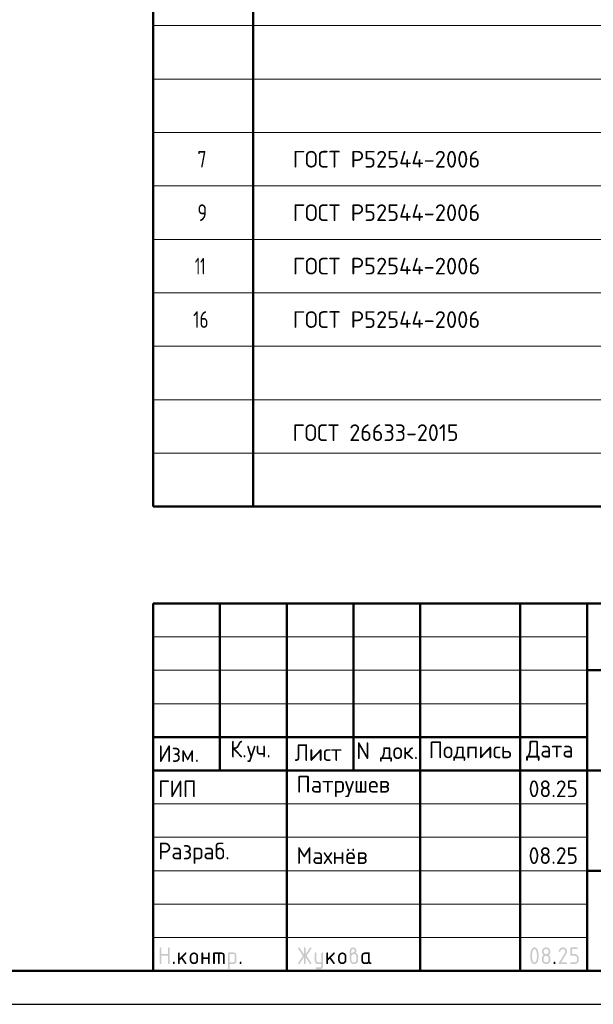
# Model space of a CAD drawing. Header units: millimetres. Extents: x 0 to 42000, y -65 to 29700.
# Tile 2 of 4: x 21000 to 29594, y 0 to 14739. Entities that reach past the tile are written whole.
import ezdxf

# ---------------------------------------------------------------- set-up
doc = ezdxf.new("R2010")
doc.units = ezdxf.units.MM
doc.layers.add('Standard', color=7, linetype='Continuous', lineweight=25)
doc.styles.add('ISOCPEUR', font='txt')

msp = doc.modelspace()

# ---------------------------------------------------------------- hatches: boundary and pattern name
at = {"layer": 'Standard', "linetype": 'Continuous', "lineweight": 25, "transparency": 33554687}
for points in [[(23099, 614), (23099, 839), (23099, 840), (23099, 842), (23099, 843), (23100, 844), (23100, 845), (23101, 846), (23101, 847), (23102, 848), (23103, 849), (23104, 850), (23105, 850), (23106, 851), (23107, 851), (23109, 851), (23110, 851), (23112, 851), (23113, 851), (23115, 851), (23116, 851), (23117, 851), (23118, 850), (23119, 850), (23120, 849), (23121, 848), (23122, 847), (23122, 846), (23123, 845), (23123, 844), (23124, 843), (23124, 842), (23124, 840), (23124, 839), (23124, 751), (23224, 751), (23224, 839), (23224, 840), (23224, 842), (23224, 843), (23225, 844), (23225, 845), (23226, 846), (23226, 847), (23227, 848), (23228, 849), (23229, 850), (23230, 850), (23231, 851), (23232, 851), (23233, 851), (23235, 851), (23236, 851), (23238, 851), (23239, 851), (23241, 851), (23242, 851), (23243, 850), (23244, 850), (23245, 849), (23246, 848), (23247, 847), (23247, 846), (23248, 845), (23248, 844), (23249, 843), (23249, 842), (23249, 840), (23249, 839), (23249, 614), (23249, 612), (23249, 611), (23249, 609), (23248, 608), (23248, 607), (23247, 606), (23247, 605), (23246, 604), (23245, 604), (23244, 603), (23243, 602), (23242, 602), (23241, 602), (23239, 601), (23238, 601), (23236, 601), (23235, 601), (23233, 601), (23232, 602), (23231, 602), (23230, 602), (23229, 603), (23228, 604), (23227, 604), (23226, 605), (23226, 606), (23225, 607), (23225, 608), (23224, 609), (23224, 611), (23224, 612), (23224, 614), (23224, 726), (23124, 726), (23124, 614), (23124, 612), (23124, 611), (23124, 609), (23123, 608), (23123, 607), (23122, 606), (23122, 605), (23121, 604), (23120, 604), (23119, 603), (23118, 602), (23117, 602), (23116, 602), (23115, 601), (23113, 601), (23112, 601), (23110, 601), (23109, 601), (23107, 602), (23106, 602), (23105, 602), (23104, 603), (23103, 604), (23102, 604), (23101, 605), (23101, 606), (23100, 607), (23100, 608), (23099, 609), (23099, 611), (23099, 612)], [(23399, 694), (23478, 773), (23478, 773), (23479, 774), (23480, 775), (23482, 775), (23483, 776), (23484, 776), (23485, 776), (23486, 776), (23488, 776), (23489, 776), (23491, 776), (23492, 775), (23493, 775), (23494, 774), (23495, 774), (23496, 773), (23497, 772), (23497, 771), (23498, 770), (23498, 769), (23499, 768), (23499, 767), (23499, 765), (23499, 764), (23499, 762), (23499, 761), (23498, 760), (23498, 759), (23497, 758), (23497, 757), (23496, 756), (23495, 755), (23440, 700), (23496, 621), (23498, 619), (23498, 617), (23499, 616), (23499, 614), (23499, 612), (23499, 611), (23499, 609), (23498, 608), (23498, 607), (23497, 606), (23497, 605), (23496, 604), (23495, 604), (23494, 603), (23493, 602), (23492, 602), (23491, 602), (23489, 601), (23488, 601), (23486, 601), (23485, 601), (23483, 602), (23482, 602), (23480, 603), (23479, 603), (23478, 604), (23477, 605), (23476, 607), (23422, 682), (23399, 659), (23399, 614), (23399, 612), (23399, 611), (23399, 609), (23398, 608), (23398, 607), (23397, 606), (23397, 605), (23396, 604), (23395, 604), (23394, 603), (23393, 602), (23392, 602), (23391, 602), (23389, 601), (23388, 601), (23386, 601), (23385, 601), (23383, 601), (23382, 602), (23381, 602), (23380, 602), (23379, 603), (23378, 604), (23377, 604), (23376, 605), (23376, 606), (23375, 607), (23375, 608), (23374, 609), (23374, 611), (23374, 612), (23374, 614), (23374, 764), (23374, 765), (23374, 767), (23374, 768), (23375, 769), (23375, 770), (23376, 771), (23376, 772), (23377, 773), (23378, 774), (23379, 774), (23380, 775), (23381, 775), (23382, 776), (23383, 776), (23385, 776), (23386, 776), (23388, 776), (23389, 776), (23391, 776), (23392, 775), (23393, 775), (23394, 774), (23395, 774), (23396, 773), (23397, 772), (23397, 771), (23398, 770), (23398, 769), (23399, 768), (23399, 767), (23399, 765), (23399, 764)], [(23749, 676), (23749, 614), (23749, 612), (23748, 611), (23748, 609), (23748, 608), (23747, 607), (23747, 606), (23746, 605), (23746, 604), (23745, 604), (23744, 603), (23743, 602), (23742, 602), (23740, 602), (23739, 601), (23738, 601), (23736, 601), (23735, 601), (23733, 601), (23732, 602), (23731, 602), (23729, 602), (23729, 603), (23728, 604), (23727, 604), (23726, 605), (23725, 606), (23725, 607), (23724, 608), (23724, 609), (23724, 611), (23724, 612), (23724, 614), (23724, 764), (23724, 765), (23724, 767), (23724, 768), (23724, 769), (23725, 770), (23725, 771), (23726, 772), (23727, 773), (23728, 774), (23729, 774), (23729, 775), (23731, 775), (23732, 776), (23733, 776), (23735, 776), (23736, 776), (23738, 776), (23739, 776), (23740, 776), (23742, 775), (23743, 775), (23744, 774), (23745, 774), (23746, 773), (23746, 772), (23747, 771), (23747, 770), (23748, 769), (23748, 768), (23748, 767), (23749, 765), (23749, 764), (23749, 701), (23823, 701), (23823, 764), (23823, 765), (23824, 767), (23824, 768), (23824, 769), (23825, 770), (23825, 771), (23826, 772), (23826, 773), (23827, 774), (23828, 774), (23829, 775), (23830, 775), (23832, 776), (23833, 776), (23834, 776), (23836, 776), (23837, 776), (23839, 776), (23840, 776), (23841, 775), (23843, 775), (23843, 774), (23844, 774), (23845, 773), (23846, 772), (23847, 771), (23847, 770), (23848, 769), (23848, 768), (23848, 767), (23848, 765), (23848, 764), (23848, 614), (23848, 612), (23848, 611), (23848, 609), (23848, 608), (23847, 607), (23847, 606), (23846, 605), (23845, 604), (23844, 604), (23843, 603), (23843, 602), (23841, 602), (23840, 602), (23839, 601), (23837, 601), (23836, 601), (23834, 601), (23833, 601), (23832, 602), (23830, 602), (23829, 602), (23828, 603), (23827, 604), (23826, 604), (23826, 605), (23825, 606), (23825, 607), (23824, 608), (23824, 609), (23824, 611), (23823, 612), (23823, 614), (23823, 676)], [(23911, 776), (24023, 776), (24026, 776), (24028, 776), (24031, 776), (24033, 775), (24036, 775), (24038, 774), (24040, 773), (24043, 773), (24045, 772), (24047, 770), (24049, 769), (24051, 768), (24053, 767), (24055, 765), (24057, 763), (24059, 762), (24061, 760), (24062, 758), (24064, 756), (24065, 754), (24067, 752), (24068, 750), (24069, 748), (24070, 745), (24071, 743), (24071, 741), (24072, 739), (24072, 736), (24073, 734), (24073, 731), (24073, 729), (24073, 726), (24073, 614), (24073, 612), (24073, 611), (24073, 609), (24073, 608), (24072, 607), (24072, 606), (24071, 605), (24070, 604), (24069, 604), (24068, 603), (24067, 602), (24066, 602), (24065, 602), (24064, 601), (24062, 601), (24061, 601), (24059, 601), (24058, 601), (24057, 602), (24055, 602), (24054, 602), (24053, 603), (24052, 604), (24051, 604), (24051, 605), (24050, 606), (24049, 607), (24049, 608), (24049, 609), (24048, 611), (24048, 612), (24048, 614), (24048, 726), (24048, 729), (24048, 731), (24047, 734), (24046, 736), (24046, 738), (24044, 740), (24043, 742), (24041, 744), (24039, 746), (24037, 747), (24035, 748), (24033, 749), (24031, 750), (24028, 751), (24026, 751), (24023, 751), (23998, 751), (23998, 614), (23998, 612), (23998, 611), (23998, 609), (23998, 608), (23997, 607), (23997, 606), (23996, 605), (23995, 604), (23995, 604), (23994, 603), (23993, 602), (23991, 602), (23990, 602), (23989, 601), (23987, 601), (23986, 601), (23984, 601), (23983, 601), (23982, 602), (23980, 602), (23979, 602), (23978, 603), (23977, 604), (23977, 604), (23976, 605), (23975, 606), (23975, 607), (23974, 608), (23974, 609), (23974, 611), (23973, 612), (23973, 614), (23973, 751), (23924, 751), (23924, 614), (23924, 612), (23923, 611), (23923, 609), (23923, 608), (23922, 607), (23922, 606), (23921, 605), (23920, 604), (23920, 604), (23919, 603), (23918, 602), (23916, 602), (23915, 602), (23914, 601), (23913, 601), (23911, 601), (23909, 601), (23908, 601), (23907, 602), (23906, 602), (23904, 602), (23903, 603), (23902, 604), (23902, 604), (23901, 605), (23900, 606), (23900, 607), (23899, 608), (23899, 609), (23899, 611), (23898, 612), (23898, 614), (23898, 764), (23898, 765), (23899, 767), (23899, 768), (23899, 769), (23900, 770), (23900, 771), (23901, 772), (23902, 773), (23902, 774), (23903, 774), (23904, 775), (23905, 775), (23907, 776), (23908, 776), (23909, 776)], [(25259, 704), (25194, 607), (25193, 605), (25192, 604), (25191, 603), (25190, 603), (25188, 602), (25187, 602), (25185, 601), (25183, 601), (25182, 601), (25180, 601), (25179, 602), (25178, 602), (25177, 603), (25176, 603), (25175, 604), (25174, 605), (25173, 605), (25173, 606), (25172, 607), (25172, 609), (25171, 610), (25171, 611), (25171, 613), (25171, 614), (25171, 616), (25172, 618), (25172, 619), (25173, 621), (25243, 726), (25173, 832), (25172, 833), (25172, 835), (25171, 837), (25171, 838), (25171, 840), (25171, 841), (25171, 843), (25172, 844), (25172, 845), (25173, 846), (25173, 847), (25174, 848), (25175, 849), (25176, 849), (25177, 850), (25178, 850), (25179, 851), (25181, 851), (25182, 851), (25184, 851), (25185, 851), (25187, 851), (25188, 851), (25189, 850), (25191, 849), (25192, 848), (25193, 847), (25194, 846), (25259, 749), (25259, 839), (25259, 840), (25259, 842), (25259, 843), (25259, 844), (25260, 845), (25260, 846), (25261, 847), (25262, 848), (25262, 849), (25263, 850), (25264, 850), (25266, 851), (25267, 851), (25268, 851), (25269, 851), (25271, 851), (25273, 851), (25274, 851), (25275, 851), (25277, 851), (25278, 850), (25279, 850), (25280, 849), (25280, 848), (25281, 847), (25282, 846), (25282, 845), (25283, 844), (25283, 843), (25283, 842), (25284, 840), (25284, 839), (25284, 749), (25348, 846), (25349, 847), (25350, 848), (25351, 849), (25353, 850), (25354, 851), (25356, 851), (25357, 851), (25359, 851), (25360, 851), (25361, 851), (25362, 851), (25363, 850), (25365, 850), (25366, 849), (25367, 848), (25367, 847), (25368, 847), (25369, 846), (25370, 845), (25370, 843), (25371, 842), (25371, 841), (25371, 840), (25371, 839), (25371, 837), (25371, 835), (25370, 833), (25369, 832), (25299, 726), (25369, 621), (25370, 619), (25371, 617), (25371, 616), (25371, 614), (25371, 613), (25371, 611), (25371, 610), (25370, 609), (25370, 608), (25369, 607), (25368, 606), (25368, 605), (25367, 604), (25366, 603), (25365, 603), (25364, 602), (25363, 602), (25361, 602), (25360, 601), (25359, 601), (25357, 601), (25356, 602), (25354, 602), (25353, 603), (25351, 603), (25350, 604), (25349, 605), (25348, 607), (25284, 704), (25284, 614), (25284, 612), (25283, 611), (25283, 609), (25283, 608), (25282, 607), (25282, 606), (25281, 605), (25280, 604), (25280, 604), (25279, 603), (25278, 602), (25277, 602), (25275, 602), (25274, 601), (25273, 601), (25271, 601), (25269, 601), (25268, 601), (25267, 602), (25266, 602), (25264, 602), (25263, 603), (25262, 604), (25262, 604), (25261, 605), (25260, 606), (25260, 607), (25259, 608), (25259, 609), (25259, 611), (25259, 612), (25259, 614)], [(25521, 576), (25521, 601), (25471, 601), (25468, 601), (25466, 602), (25463, 602), (25461, 602), (25458, 603), (25456, 603), (25454, 604), (25452, 605), (25449, 606), (25447, 607), (25445, 608), (25443, 609), (25441, 611), (25439, 612), (25437, 614), (25436, 616), (25434, 618), (25432, 620), (25431, 622), (25429, 624), (25428, 626), (25427, 628), (25426, 630), (25425, 632), (25424, 634), (25423, 637), (25422, 639), (25422, 641), (25422, 644), (25421, 646), (25421, 649), (25421, 651), (25421, 764), (25421, 765), (25421, 767), (25421, 768), (25422, 769), (25422, 770), (25423, 771), (25423, 772), (25424, 773), (25425, 774), (25426, 774), (25427, 775), (25428, 775), (25429, 776), (25431, 776), (25432, 776), (25434, 776), (25435, 776), (25437, 776), (25438, 776), (25439, 775), (25440, 775), (25441, 774), (25442, 774), (25443, 773), (25444, 772), (25444, 771), (25445, 770), (25445, 769), (25446, 768), (25446, 767), (25446, 765), (25446, 764), (25446, 651), (25446, 649), (25447, 646), (25447, 644), (25448, 642), (25449, 640), (25450, 638), (25452, 636), (25454, 634), (25455, 632), (25457, 630), (25459, 629), (25462, 628), (25464, 627), (25466, 627), (25468, 626), (25471, 626), (25521, 626), (25521, 764), (25521, 765), (25521, 767), (25521, 768), (25522, 769), (25522, 770), (25523, 771), (25523, 772), (25524, 773), (25525, 774), (25526, 774), (25527, 775), (25528, 775), (25529, 776), (25530, 776), (25532, 776), (25533, 776), (25535, 776), (25536, 776), (25538, 776), (25539, 775), (25540, 775), (25541, 774), (25542, 774), (25543, 773), (25544, 772), (25544, 771), (25545, 770), (25545, 769), (25545, 768), (25546, 767), (25546, 765), (25546, 764), (25546, 576), (25546, 574), (25546, 571), (25545, 569), (25545, 566), (25545, 564), (25544, 562), (25543, 559), (25542, 557), (25541, 555), (25540, 553), (25539, 551), (25538, 549), (25537, 547), (25535, 545), (25533, 543), (25532, 541), (25530, 539), (25528, 538), (25526, 536), (25524, 535), (25522, 533), (25520, 532), (25518, 531), (25516, 530), (25514, 529), (25511, 528), (25509, 528), (25507, 527), (25504, 527), (25502, 527), (25499, 526), (25497, 526), (25446, 526), (25445, 526), (25443, 527), (25442, 527), (25441, 527), (25440, 528), (25439, 528), (25438, 529), (25437, 529), (25436, 530), (25435, 531), (25435, 532), (25434, 533), (25434, 535), (25434, 536), (25434, 537), (25434, 539), (25434, 540), (25434, 541), (25434, 542), (25435, 544), (25435, 545), (25436, 546), (25436, 547), (25437, 548), (25438, 549), (25439, 549), (25440, 550), (25442, 550), (25443, 551), (25444, 551), (25445, 551), (25446, 551), (25496, 551), (25499, 551), (25501, 552), (25503, 552), (25506, 553), (25508, 554), (25510, 555), (25512, 557), (25514, 558), (25515, 560), (25517, 562), (25518, 564), (25519, 566), (25520, 568), (25520, 571), (25521, 573)], [(25621, 694), (25700, 773), (25700, 773), (25701, 774), (25702, 775), (25704, 775), (25705, 776), (25706, 776), (25707, 776), (25708, 776), (25710, 776), (25711, 776), (25713, 776), (25714, 775), (25715, 775), (25716, 774), (25717, 774), (25718, 773), (25719, 772), (25719, 771), (25720, 770), (25720, 769), (25721, 768), (25721, 767), (25721, 765), (25721, 764), (25721, 762), (25721, 761), (25721, 760), (25720, 759), (25720, 758), (25719, 757), (25718, 756), (25717, 755), (25662, 700), (25719, 621), (25720, 619), (25720, 617), (25721, 616), (25721, 614), (25721, 612), (25721, 611), (25721, 609), (25720, 608), (25720, 607), (25719, 606), (25719, 605), (25718, 604), (25717, 604), (25716, 603), (25715, 602), (25714, 602), (25713, 602), (25711, 601), (25710, 601), (25708, 601), (25707, 601), (25705, 602), (25704, 602), (25703, 603), (25701, 603), (25700, 604), (25699, 605), (25698, 607), (25644, 682), (25621, 659), (25621, 614), (25621, 612), (25621, 611), (25621, 609), (25620, 608), (25620, 607), (25619, 606), (25619, 605), (25618, 604), (25617, 604), (25616, 603), (25615, 602), (25614, 602), (25613, 602), (25611, 601), (25610, 601), (25608, 601), (25607, 601), (25606, 601), (25604, 602), (25603, 602), (25602, 602), (25601, 603), (25600, 604), (25599, 604), (25598, 605), (25598, 606), (25597, 607), (25597, 608), (25596, 609), (25596, 611), (25596, 612), (25596, 614), (25596, 764), (25596, 765), (25596, 767), (25596, 768), (25597, 769), (25597, 770), (25598, 771), (25598, 772), (25599, 773), (25600, 774), (25601, 774), (25602, 775), (25603, 775), (25604, 776), (25606, 776), (25607, 776), (25608, 776), (25610, 776), (25611, 776), (25613, 776), (25614, 775), (25615, 775), (25616, 774), (25617, 774), (25618, 773), (25619, 772), (25619, 771), (25620, 770), (25620, 769), (25621, 768), (25621, 767), (25621, 765), (25621, 764)], [(29137, 851), (29140, 851), (29144, 851), (29147, 851), (29150, 850), (29153, 850), (29156, 849), (29158, 848), (29161, 847), (29164, 846), (29167, 844), (29169, 843), (29172, 841), (29174, 839), (29177, 837), (29179, 835), (29181, 833), (29184, 831), (29186, 828), (29188, 826), (29189, 823), (29191, 821), (29193, 818), (29194, 816), (29195, 813), (29196, 810), (29197, 807), (29198, 804), (29198, 801), (29199, 798), (29199, 795), (29200, 792), (29200, 789), (29200, 784), (29199, 780), (29198, 775), (29197, 771), (29195, 766), (29193, 762), (29191, 757), (29188, 753), (29110, 626), (29187, 626), (29189, 626), (29190, 626), (29191, 626), (29193, 626), (29194, 625), (29195, 625), (29196, 624), (29197, 623), (29197, 622), (29198, 621), (29198, 620), (29199, 619), (29199, 618), (29199, 617), (29200, 615), (29200, 614), (29200, 612), (29199, 611), (29199, 610), (29199, 608), (29198, 607), (29198, 606), (29197, 605), (29197, 604), (29196, 604), (29195, 603), (29194, 602), (29193, 602), (29191, 602), (29190, 601), (29189, 601), (29187, 601), (29087, 601), (29086, 601), (29084, 601), (29083, 602), (29082, 602), (29081, 602), (29080, 603), (29079, 604), (29078, 604), (29077, 605), (29076, 606), (29076, 607), (29075, 608), (29075, 609), (29075, 611), (29075, 612), (29075, 614), (29075, 616), (29075, 617), (29076, 619), (29077, 621), (29168, 768), (29170, 771), (29171, 773), (29172, 776), (29173, 778), (29174, 781), (29174, 783), (29175, 786), (29175, 789), (29175, 793), (29174, 796), (29173, 800), (29172, 803), (29171, 806), (29168, 809), (29166, 813), (29164, 815), (29161, 818), (29158, 820), (29155, 822), (29152, 823), (29148, 825), (29145, 826), (29141, 826), (29137, 826), (29135, 826), (29132, 826), (29129, 825), (29127, 824), (29124, 823), (29122, 822), (29119, 820), (29117, 818), (29114, 816), (29112, 814), (29110, 812), (29107, 809), (29105, 806), (29103, 802), (29100, 799), (29098, 795), (29097, 793), (29096, 792), (29095, 791), (29094, 790), (29092, 790), (29091, 789), (29089, 789), (29087, 789), (29086, 789), (29084, 789), (29083, 789), (29082, 790), (29081, 790), (29080, 791), (29079, 791), (29078, 792), (29077, 793), (29076, 794), (29076, 795), (29075, 796), (29075, 797), (29075, 798), (29075, 800), (29075, 801), (29075, 803), (29075, 804), (29075, 805), (29076, 806), (29079, 812), (29082, 817), (29085, 822), (29088, 826), (29092, 830), (29095, 834), (29099, 837), (29103, 840), (29107, 843), (29111, 845), (29115, 847), (29119, 848), (29123, 850), (29128, 851), (29132, 851)], [(29250, 739), (29250, 839), (29250, 840), (29250, 842), (29250, 843), (29250, 844), (29251, 845), (29251, 846), (29252, 847), (29253, 848), (29253, 849), (29254, 850), (29255, 850), (29257, 851), (29258, 851), (29259, 851), (29261, 851), (29262, 851), (29349, 851), (29351, 851), (29352, 851), (29354, 851), (29355, 851), (29356, 850), (29357, 850), (29358, 849), (29359, 848), (29359, 847), (29360, 846), (29361, 845), (29361, 844), (29361, 843), (29362, 842), (29362, 840), (29362, 839), (29362, 837), (29362, 836), (29361, 834), (29361, 833), (29361, 832), (29360, 831), (29359, 830), (29359, 829), (29358, 829), (29357, 828), (29356, 827), (29355, 827), (29354, 827), (29352, 826), (29351, 826), (29349, 826), (29275, 826), (29275, 751), (29312, 751), (29315, 751), (29318, 751), (29321, 751), (29324, 750), (29327, 750), (29330, 749), (29333, 748), (29336, 747), (29339, 746), (29341, 744), (29344, 743), (29347, 741), (29349, 739), (29351, 737), (29354, 735), (29356, 733), (29358, 731), (29360, 728), (29362, 726), (29364, 723), (29366, 721), (29367, 718), (29369, 715), (29370, 713), (29371, 710), (29372, 707), (29373, 704), (29373, 701), (29374, 698), (29374, 695), (29374, 692), (29374, 689), (29374, 664), (29374, 661), (29374, 657), (29374, 654), (29373, 651), (29373, 648), (29372, 645), (29371, 643), (29370, 640), (29369, 637), (29367, 634), (29366, 632), (29364, 629), (29362, 627), (29360, 624), (29358, 622), (29356, 620), (29354, 617), (29351, 615), (29349, 613), (29346, 612), (29344, 610), (29341, 608), (29339, 607), (29336, 606), (29333, 605), (29330, 604), (29327, 603), (29324, 602), (29321, 602), (29318, 602), (29315, 601), (29312, 601), (29262, 601), (29261, 601), (29259, 601), (29258, 602), (29257, 602), (29255, 602), (29254, 603), (29253, 604), (29253, 604), (29252, 605), (29251, 606), (29251, 607), (29250, 608), (29250, 610), (29250, 611), (29250, 612), (29250, 614), (29250, 615), (29250, 617), (29250, 618), (29250, 619), (29251, 620), (29251, 621), (29252, 622), (29253, 623), (29253, 624), (29254, 625), (29255, 625), (29257, 626), (29258, 626), (29259, 626), (29261, 626), (29262, 626), (29312, 626), (29316, 626), (29319, 627), (29323, 628), (29326, 629), (29330, 630), (29333, 632), (29336, 634), (29338, 637), (29341, 640), (29343, 643), (29345, 646), (29347, 649), (29348, 653), (29349, 656), (29349, 660), (29349, 664), (29349, 689), (29349, 693), (29349, 696), (29348, 700), (29347, 703), (29345, 707), (29343, 710), (29341, 713), (29338, 715), (29336, 718), (29333, 720), (29330, 722), (29326, 724), (29323, 725), (29319, 726), (29316, 726), (29312, 726), (29262, 726), (29261, 726), (29259, 726), (29258, 727), (29257, 727), (29255, 727), (29254, 728), (29253, 729), (29253, 729), (29252, 730), (29251, 731), (29251, 732), (29250, 733), (29250, 734), (29250, 736), (29250, 737)], [(23299, 626), (23299, 628), (23299, 629), (23299, 631), (23300, 632), (23300, 633), (23301, 634), (23301, 635), (23302, 636), (23303, 637), (23304, 637), (23305, 638), (23306, 638), (23307, 638), (23309, 639), (23310, 639), (23312, 639), (23313, 639), (23314, 639), (23316, 638), (23317, 638), (23318, 638), (23319, 637), (23320, 637), (23321, 636), (23322, 635), (23322, 634), (23323, 633), (23323, 632), (23324, 631), (23324, 629), (23324, 628), (23324, 626), (23324, 614), (23324, 612), (23324, 611), (23324, 610), (23323, 608), (23323, 607), (23322, 606), (23322, 605), (23321, 604), (23320, 604), (23319, 603), (23318, 602), (23317, 602), (23316, 602), (23314, 601), (23313, 601), (23312, 601), (23310, 601), (23309, 601), (23307, 602), (23306, 602), (23305, 602), (23304, 603), (23303, 604), (23302, 604), (23301, 605), (23301, 606), (23300, 607), (23300, 608), (23299, 610), (23299, 611), (23299, 612), (23299, 614)], [(24298, 626), (24298, 628), (24298, 629), (24299, 631), (24299, 632), (24299, 633), (24300, 634), (24301, 635), (24301, 636), (24302, 637), (24303, 637), (24304, 638), (24305, 638), (24307, 638), (24308, 639), (24309, 639), (24311, 639), (24312, 639), (24314, 639), (24315, 638), (24316, 638), (24317, 638), (24318, 637), (24319, 637), (24320, 636), (24321, 635), (24322, 634), (24322, 633), (24323, 632), (24323, 631), (24323, 629), (24323, 628), (24323, 626), (24323, 614), (24323, 612), (24323, 611), (24323, 610), (24323, 608), (24322, 607), (24322, 606), (24321, 605), (24320, 604), (24319, 604), (24318, 603), (24317, 602), (24316, 602), (24315, 602), (24314, 601), (24312, 601), (24311, 601), (24309, 601), (24308, 601), (24307, 602), (24305, 602), (24304, 602), (24303, 603), (24302, 604), (24301, 604), (24301, 605), (24300, 606), (24299, 607), (24299, 608), (24299, 610), (24298, 611), (24298, 612), (24298, 614)], [(29000, 626), (29000, 628), (29000, 629), (29000, 631), (29001, 632), (29001, 633), (29002, 634), (29002, 635), (29003, 636), (29004, 637), (29005, 637), (29006, 638), (29007, 638), (29008, 638), (29009, 639), (29011, 639), (29012, 639), (29014, 639), (29015, 639), (29017, 638), (29018, 638), (29019, 638), (29020, 637), (29021, 637), (29022, 636), (29023, 635), (29023, 634), (29024, 633), (29024, 632), (29024, 631), (29025, 629), (29025, 628), (29025, 626), (29025, 614), (29025, 612), (29025, 611), (29024, 610), (29024, 608), (29024, 607), (29023, 606), (29023, 605), (29022, 604), (29021, 604), (29020, 603), (29019, 602), (29018, 602), (29017, 602), (29015, 601), (29014, 601), (29012, 601), (29011, 601), (29009, 601), (29008, 602), (29007, 602), (29006, 602), (29005, 603), (29004, 604), (29003, 604), (29002, 605), (29002, 606), (29001, 607), (29001, 608), (29000, 610), (29000, 611), (29000, 612), (29000, 614)]]:
    msp.add_hatch(color=7, dxfattribs=at).paths.add_polyline_path(points, flags=16)
h = msp.add_hatch(color=7, dxfattribs=at)
h.paths.add_polyline_path([(23549, 664), (23549, 714), (23549, 717), (23549, 720), (23549, 723), (23550, 726), (23550, 729), (23551, 732), (23552, 735), (23553, 738), (23554, 740), (23556, 743), (23557, 746), (23559, 748), (23561, 751), (23563, 753), (23565, 756), (23567, 758), (23569, 760), (23572, 762), (23574, 764), (23577, 766), (23579, 768), (23582, 769), (23584, 770), (23587, 772), (23590, 773), (23593, 774), (23596, 774), (23599, 775), (23602, 776), (23605, 776), (23608, 776), (23611, 776), (23614, 776), (23618, 776), (23621, 776), (23624, 775), (23627, 774), (23630, 774), (23633, 773), (23635, 772), (23638, 770), (23641, 769), (23643, 768), (23646, 766), (23648, 764), (23651, 762), (23653, 760), (23655, 758), (23658, 756), (23660, 753), (23662, 751), (23663, 749), (23665, 746), (23666, 743), (23668, 741), (23669, 738), (23670, 735), (23671, 732), (23672, 729), (23672, 726), (23673, 723), (23673, 720), (23674, 717), (23674, 714), (23674, 664), (23674, 660), (23673, 657), (23673, 654), (23672, 651), (23672, 648), (23671, 645), (23670, 642), (23669, 640), (23668, 637), (23666, 634), (23665, 632), (23663, 629), (23662, 627), (23660, 624), (23658, 622), (23655, 620), (23653, 617), (23651, 615), (23648, 613), (23646, 612), (23643, 610), (23641, 608), (23638, 607), (23635, 606), (23632, 605), (23629, 604), (23627, 603), (23624, 602), (23621, 602), (23617, 602), (23614, 601), (23611, 601), (23608, 601), (23605, 602), (23602, 602), (23599, 602), (23596, 603), (23593, 604), (23590, 605), (23587, 606), (23584, 607), (23582, 608), (23579, 610), (23577, 612), (23574, 613), (23572, 615), (23569, 617), (23567, 620), (23565, 622), (23563, 624), (23561, 627), (23559, 629), (23557, 632), (23556, 634), (23554, 637), (23553, 640), (23552, 642), (23551, 645), (23550, 648), (23550, 651), (23549, 654), (23549, 657), (23549, 660)], flags=16)
h.paths.add_polyline_path([(23648, 664), (23648, 714), (23648, 718), (23648, 721), (23647, 725), (23646, 728), (23644, 732), (23642, 735), (23640, 738), (23638, 740), (23635, 743), (23632, 745), (23629, 747), (23625, 749), (23622, 750), (23619, 751), (23615, 751), (23611, 751), (23607, 751), (23604, 751), (23600, 750), (23597, 749), (23594, 747), (23590, 745), (23587, 743), (23585, 740), (23582, 738), (23580, 735), (23578, 732), (23577, 728), (23575, 725), (23574, 721), (23574, 718), (23574, 714), (23574, 664), (23574, 660), (23574, 656), (23575, 653), (23577, 649), (23578, 646), (23580, 643), (23582, 640), (23585, 637), (23587, 634), (23590, 632), (23593, 630), (23597, 629), (23600, 628), (23604, 627), (23607, 626), (23611, 626), (23615, 626), (23619, 627), (23622, 628), (23625, 629), (23629, 630), (23632, 633), (23635, 635), (23638, 637), (23640, 640), (23642, 643), (23644, 646), (23646, 649), (23647, 653), (23648, 656), (23648, 660)])
h = msp.add_hatch(color=7, dxfattribs=at)
h.paths.add_polyline_path([(24123, 764), (24123, 765), (24124, 767), (24124, 768), (24124, 769), (24125, 770), (24125, 771), (24126, 772), (24127, 773), (24127, 774), (24128, 774), (24129, 775), (24130, 775), (24132, 776), (24133, 776), (24134, 776), (24136, 776), (24198, 776), (24201, 776), (24203, 776), (24206, 776), (24208, 775), (24211, 775), (24213, 774), (24215, 773), (24218, 773), (24220, 772), (24222, 770), (24224, 769), (24226, 768), (24228, 767), (24230, 765), (24232, 763), (24234, 762), (24236, 760), (24237, 758), (24239, 756), (24240, 754), (24241, 752), (24243, 750), (24244, 748), (24245, 746), (24245, 743), (24246, 741), (24247, 739), (24247, 736), (24248, 734), (24248, 731), (24248, 729), (24248, 726), (24248, 651), (24248, 649), (24248, 646), (24248, 644), (24247, 641), (24247, 639), (24246, 637), (24245, 634), (24245, 632), (24244, 630), (24243, 628), (24241, 626), (24240, 624), (24239, 622), (24237, 620), (24236, 618), (24234, 616), (24232, 614), (24230, 612), (24228, 611), (24226, 609), (24224, 608), (24222, 607), (24220, 606), (24218, 605), (24215, 604), (24213, 603), (24211, 603), (24208, 602), (24206, 602), (24203, 602), (24201, 601), (24198, 601), (24148, 601), (24148, 539), (24148, 537), (24148, 536), (24148, 535), (24148, 533), (24147, 532), (24147, 531), (24146, 530), (24145, 529), (24145, 529), (24144, 528), (24143, 528), (24141, 527), (24140, 527), (24139, 527), (24138, 526), (24136, 526), (24134, 526), (24133, 527), (24132, 527), (24130, 527), (24129, 528), (24128, 528), (24127, 529), (24127, 529), (24126, 530), (24125, 531), (24125, 532), (24124, 533), (24124, 535), (24124, 536), (24123, 537), (24123, 539)], flags=16)
h.paths.add_polyline_path([(24148, 751), (24148, 626), (24198, 626), (24201, 626), (24203, 627), (24206, 627), (24208, 628), (24210, 629), (24212, 630), (24214, 632), (24216, 634), (24218, 635), (24219, 637), (24220, 639), (24221, 642), (24222, 644), (24223, 646), (24223, 649), (24223, 651), (24223, 726), (24223, 729), (24223, 731), (24222, 734), (24221, 736), (24220, 738), (24219, 740), (24218, 742), (24216, 744), (24214, 746), (24212, 747), (24210, 748), (24208, 749), (24206, 750), (24203, 751), (24201, 751), (24198, 751)])
h = msp.add_hatch(color=7, dxfattribs=at)
h.paths.add_polyline_path([(25771, 664), (25771, 714), (25771, 717), (25771, 720), (25771, 723), (25772, 726), (25773, 729), (25773, 732), (25774, 735), (25775, 738), (25777, 740), (25778, 743), (25779, 746), (25781, 748), (25783, 751), (25785, 753), (25787, 756), (25789, 758), (25791, 760), (25794, 762), (25796, 764), (25799, 766), (25801, 768), (25804, 769), (25806, 770), (25809, 772), (25812, 773), (25815, 774), (25818, 774), (25821, 775), (25824, 776), (25827, 776), (25830, 776), (25833, 776), (25836, 776), (25840, 776), (25843, 776), (25846, 775), (25849, 774), (25852, 774), (25855, 773), (25857, 772), (25860, 770), (25863, 769), (25865, 768), (25868, 766), (25871, 764), (25873, 762), (25875, 760), (25878, 758), (25880, 756), (25882, 753), (25884, 751), (25885, 749), (25887, 746), (25889, 743), (25890, 741), (25891, 738), (25892, 735), (25893, 732), (25894, 729), (25894, 726), (25895, 723), (25895, 720), (25896, 717), (25896, 714), (25896, 664), (25896, 660), (25895, 657), (25895, 654), (25894, 651), (25894, 648), (25893, 645), (25892, 642), (25891, 640), (25890, 637), (25888, 634), (25887, 632), (25885, 629), (25884, 627), (25882, 624), (25880, 622), (25877, 620), (25875, 617), (25873, 615), (25870, 613), (25868, 612), (25865, 610), (25863, 608), (25860, 607), (25857, 606), (25854, 605), (25852, 604), (25849, 603), (25846, 602), (25843, 602), (25840, 602), (25836, 601), (25833, 601), (25830, 601), (25827, 602), (25824, 602), (25821, 602), (25818, 603), (25815, 604), (25812, 605), (25809, 606), (25806, 607), (25804, 608), (25801, 610), (25799, 612), (25796, 613), (25794, 615), (25791, 617), (25789, 620), (25787, 622), (25785, 624), (25783, 627), (25781, 629), (25779, 632), (25778, 634), (25777, 637), (25775, 640), (25774, 642), (25773, 645), (25773, 648), (25772, 651), (25771, 654), (25771, 657), (25771, 660)], flags=16)
h.paths.add_polyline_path([(25871, 664), (25871, 714), (25871, 718), (25870, 721), (25869, 725), (25868, 728), (25866, 732), (25864, 735), (25862, 738), (25860, 740), (25857, 743), (25854, 745), (25851, 747), (25848, 749), (25844, 750), (25841, 751), (25837, 751), (25833, 751), (25829, 751), (25826, 751), (25822, 750), (25819, 749), (25816, 747), (25813, 745), (25810, 743), (25807, 740), (25804, 738), (25802, 735), (25800, 732), (25799, 728), (25797, 725), (25797, 721), (25796, 718), (25796, 714), (25796, 664), (25796, 660), (25797, 656), (25797, 653), (25799, 649), (25800, 646), (25802, 643), (25804, 640), (25807, 637), (25809, 634), (25812, 632), (25815, 630), (25819, 629), (25822, 628), (25826, 627), (25829, 626), (25833, 626), (25837, 626), (25841, 627), (25844, 628), (25848, 629), (25851, 630), (25854, 633), (25857, 635), (25860, 637), (25862, 640), (25864, 643), (25866, 646), (25868, 649), (25869, 653), (25870, 656), (25871, 660)])
h = msp.add_hatch(color=7, dxfattribs=at)
h.paths.add_polyline_path([(25971, 764), (25975, 767), (25979, 769), (25982, 772), (25986, 773), (25990, 775), (25993, 775), (25997, 776), (26000, 776), (26002, 776), (26004, 777), (26006, 777), (26007, 778), (26009, 779), (26011, 781), (26013, 783), (26014, 785), (26016, 787), (26017, 789), (26018, 791), (26019, 793), (26020, 795), (26020, 797), (26021, 799), (26021, 801), (26021, 804), (26020, 806), (26020, 809), (26019, 811), (26018, 813), (26017, 815), (26015, 817), (26014, 819), (26012, 821), (26010, 822), (26008, 824), (26005, 824), (26003, 825), (26001, 826), (25998, 826), (25996, 826), (25993, 826), (25991, 826), (25988, 825), (25986, 824), (25984, 823), (25982, 822), (25980, 821), (25978, 819), (25976, 817), (25975, 815), (25973, 813), (25973, 811), (25972, 809), (25971, 806), (25971, 804), (25971, 801)])
h.paths.add_polyline_path([(26033, 771), (26037, 769), (26041, 767), (26045, 765), (26048, 762), (26052, 759), (26055, 756), (26058, 752), (26060, 748), (26063, 744), (26065, 740), (26067, 736), (26068, 732), (26069, 727), (26070, 723), (26070, 718), (26070, 714), (26070, 664), (26070, 661), (26070, 657), (26070, 654), (26069, 651), (26069, 648), (26068, 645), (26067, 642), (26066, 640), (26065, 637), (26063, 634), (26062, 632), (26060, 629), (26058, 627), (26056, 624), (26054, 622), (26052, 619), (26050, 617), (26048, 615), (26045, 613), (26043, 612), (26040, 610), (26037, 608), (26035, 607), (26032, 606), (26029, 605), (26026, 604), (26024, 603), (26021, 602), (26018, 602), (26014, 602), (26011, 601), (26008, 601), (26005, 601), (26002, 602), (25999, 602), (25996, 602), (25993, 603), (25990, 604), (25987, 605), (25984, 606), (25981, 607), (25979, 608), (25976, 610), (25973, 612), (25971, 613), (25968, 615), (25966, 617), (25964, 620), (25962, 622), (25960, 624), (25958, 627), (25956, 629), (25954, 632), (25953, 634), (25951, 637), (25950, 640), (25949, 643), (25948, 645), (25947, 648), (25947, 651), (25946, 654), (25946, 657), (25946, 661), (25946, 664), (25946, 801), (25946, 804), (25946, 806), (25946, 809), (25947, 811), (25947, 814), (25948, 816), (25948, 818), (25949, 821), (25950, 823), (25951, 825), (25953, 827), (25954, 829), (25955, 831), (25957, 833), (25958, 835), (25960, 837), (25962, 839), (25964, 840), (25966, 842), (25968, 843), (25970, 845), (25972, 846), (25974, 847), (25976, 848), (25979, 849), (25981, 849), (25983, 850), (25986, 850), (25988, 851), (25990, 851), (25993, 851), (25996, 851), (25998, 851), (26001, 851), (26003, 851), (26006, 850), (26008, 850), (26010, 849), (26013, 849), (26015, 848), (26017, 847), (26019, 846), (26021, 844), (26023, 843), (26025, 842), (26027, 840), (26029, 839), (26031, 837), (26033, 835), (26034, 833), (26036, 831), (26037, 829), (26039, 827), (26040, 825), (26041, 823), (26042, 821), (26043, 818), (26043, 816), (26044, 814), (26045, 811), (26045, 809), (26045, 806), (26045, 804), (26045, 801), (26045, 797), (26045, 792), (26044, 788), (26042, 784), (26041, 781), (26038, 777), (26036, 774)], flags=16)
h.paths.add_polyline_path([(26045, 664), (26045, 714), (26045, 718), (26045, 721), (26044, 725), (26043, 728), (26041, 732), (26039, 735), (26037, 738), (26035, 740), (26032, 743), (26029, 745), (26026, 747), (26023, 749), (26019, 750), (26016, 751), (26012, 751), (26008, 751), (26004, 751), (26001, 751), (25997, 750), (25994, 749), (25990, 747), (25987, 745), (25984, 743), (25982, 740), (25979, 738), (25977, 735), (25975, 732), (25973, 728), (25972, 725), (25971, 721), (25971, 718), (25971, 714), (25971, 664), (25971, 660), (25971, 656), (25972, 653), (25973, 649), (25975, 646), (25977, 643), (25979, 640), (25982, 637), (25984, 634), (25987, 632), (25990, 630), (25994, 629), (25997, 628), (26001, 627), (26004, 626), (26008, 626), (26012, 626), (26016, 627), (26019, 628), (26023, 629), (26026, 630), (26029, 633), (26032, 635), (26035, 637), (26037, 640), (26039, 643), (26041, 646), (26043, 649), (26044, 653), (26045, 656), (26045, 660)])
h = msp.add_hatch(color=7, dxfattribs=at)
h.paths.add_polyline_path([(26220, 751), (26170, 751), (26168, 751), (26165, 751), (26163, 750), (26161, 749), (26159, 748), (26157, 747), (26155, 746), (26153, 744), (26151, 742), (26150, 740), (26148, 738), (26147, 736), (26146, 734), (26146, 731), (26146, 729), (26146, 726), (26146, 651), (26146, 649), (26146, 646), (26147, 644), (26147, 642), (26148, 640), (26150, 638), (26151, 636), (26153, 634), (26155, 632), (26157, 630), (26159, 629), (26161, 628), (26163, 627), (26166, 627), (26168, 626), (26170, 626), (26195, 626), (26198, 626), (26200, 627), (26203, 627), (26205, 628), (26207, 629), (26209, 630), (26211, 632), (26213, 634), (26215, 635), (26216, 637), (26218, 639), (26218, 642), (26219, 644), (26220, 646), (26220, 649), (26220, 651)])
h.paths.add_polyline_path([(26270, 614), (26270, 612), (26270, 611), (26270, 609), (26270, 608), (26269, 607), (26269, 606), (26268, 605), (26267, 604), (26266, 604), (26265, 603), (26264, 602), (26263, 602), (26262, 602), (26261, 601), (26259, 601), (26258, 601), (26253, 601), (26249, 602), (26246, 603), (26242, 605), (26238, 606), (26235, 609), (26232, 611), (26229, 615), (26226, 611), (26222, 609), (26218, 606), (26214, 605), (26210, 603), (26205, 602), (26200, 601), (26195, 601), (26170, 601), (26168, 601), (26165, 602), (26163, 602), (26160, 602), (26158, 603), (26156, 603), (26153, 604), (26151, 605), (26149, 606), (26147, 607), (26145, 608), (26143, 609), (26141, 611), (26139, 612), (26137, 614), (26135, 616), (26133, 618), (26132, 619), (26130, 621), (26129, 623), (26127, 625), (26126, 628), (26125, 630), (26124, 632), (26123, 634), (26123, 636), (26122, 639), (26121, 641), (26121, 644), (26121, 646), (26121, 649), (26121, 651), (26121, 726), (26121, 729), (26121, 731), (26121, 734), (26121, 736), (26122, 739), (26123, 741), (26123, 743), (26124, 746), (26125, 748), (26126, 750), (26127, 752), (26129, 754), (26130, 756), (26132, 758), (26133, 760), (26135, 762), (26137, 763), (26139, 765), (26141, 767), (26143, 768), (26145, 769), (26147, 770), (26149, 772), (26151, 773), (26153, 773), (26156, 774), (26158, 775), (26160, 775), (26163, 776), (26165, 776), (26168, 776), (26170, 776), (26233, 776), (26234, 776), (26236, 776), (26237, 776), (26238, 775), (26239, 775), (26240, 774), (26241, 774), (26242, 773), (26243, 772), (26244, 771), (26244, 770), (26245, 769), (26245, 768), (26245, 767), (26245, 765), (26245, 764), (26245, 639), (26245, 637), (26246, 636), (26246, 634), (26246, 633), (26246, 632), (26247, 631), (26248, 630), (26248, 629), (26249, 629), (26250, 628), (26251, 627), (26252, 627), (26254, 627), (26255, 626), (26256, 626), (26258, 626), (26259, 626), (26261, 626), (26262, 626), (26263, 625), (26264, 625), (26265, 625), (26266, 624), (26267, 623), (26268, 622), (26269, 621), (26269, 620), (26270, 619), (26270, 618), (26270, 617), (26270, 615)], flags=16)
h = msp.add_hatch(color=7, dxfattribs=at)
h.paths.add_polyline_path([(28750, 726), (28750, 734), (28749, 742), (28749, 749), (28748, 756), (28747, 764), (28746, 771), (28745, 778), (28743, 785), (28742, 790), (28741, 795), (28739, 799), (28738, 803), (28736, 807), (28734, 810), (28732, 813), (28731, 816), (28729, 818), (28727, 820), (28724, 822), (28722, 824), (28720, 825), (28718, 826), (28715, 826), (28712, 826), (28710, 826), (28708, 826), (28705, 825), (28703, 824), (28701, 822), (28699, 820), (28696, 818), (28695, 816), (28693, 813), (28691, 810), (28689, 807), (28688, 803), (28686, 799), (28685, 794), (28683, 790), (28682, 785), (28680, 778), (28679, 770), (28678, 763), (28677, 756), (28676, 749), (28676, 741), (28675, 734), (28675, 726), (28675, 719), (28676, 711), (28676, 704), (28677, 696), (28678, 689), (28679, 682), (28680, 675), (28682, 668), (28683, 663), (28684, 658), (28686, 654), (28687, 650), (28689, 646), (28691, 643), (28693, 639), (28694, 637), (28696, 634), (28698, 632), (28701, 630), (28703, 629), (28705, 628), (28707, 627), (28710, 626), (28712, 626), (28715, 626), (28718, 627), (28720, 628), (28722, 629), (28724, 630), (28727, 632), (28729, 634), (28731, 637), (28732, 639), (28734, 643), (28736, 646), (28738, 650), (28739, 654), (28741, 658), (28742, 663), (28743, 668), (28745, 675), (28746, 682), (28747, 689), (28748, 696), (28749, 704), (28749, 711), (28750, 719)])
h.paths.add_polyline_path([(28775, 726), (28775, 721), (28775, 715), (28775, 710), (28774, 705), (28774, 699), (28773, 694), (28773, 689), (28772, 685), (28771, 680), (28771, 675), (28770, 671), (28769, 666), (28768, 662), (28766, 657), (28765, 653), (28764, 649), (28762, 643), (28760, 638), (28757, 633), (28755, 628), (28752, 624), (28749, 620), (28746, 616), (28743, 613), (28740, 610), (28736, 608), (28733, 606), (28729, 604), (28725, 603), (28721, 602), (28717, 601), (28712, 601), (28708, 601), (28704, 602), (28700, 603), (28696, 604), (28692, 606), (28689, 608), (28685, 610), (28682, 613), (28679, 616), (28676, 620), (28673, 624), (28670, 628), (28668, 632), (28665, 638), (28663, 643), (28661, 649), (28660, 653), (28658, 657), (28657, 661), (28656, 666), (28655, 670), (28654, 675), (28654, 680), (28653, 684), (28652, 689), (28652, 694), (28651, 699), (28651, 705), (28650, 710), (28650, 715), (28650, 721), (28650, 726), (28650, 732), (28650, 737), (28650, 743), (28651, 748), (28651, 753), (28652, 758), (28652, 763), (28653, 768), (28654, 773), (28654, 778), (28655, 782), (28656, 787), (28657, 791), (28658, 795), (28660, 800), (28661, 804), (28663, 810), (28665, 815), (28668, 820), (28670, 825), (28673, 829), (28676, 833), (28679, 836), (28682, 839), (28685, 842), (28689, 845), (28692, 847), (28696, 848), (28700, 850), (28704, 851), (28708, 851), (28712, 851), (28717, 851), (28721, 851), (28725, 850), (28729, 848), (28733, 847), (28736, 845), (28740, 842), (28743, 839), (28746, 836), (28749, 833), (28752, 829), (28755, 824), (28757, 820), (28760, 815), (28762, 810), (28764, 804), (28765, 799), (28766, 795), (28768, 791), (28769, 787), (28770, 782), (28771, 777), (28771, 773), (28772, 768), (28773, 763), (28773, 758), (28774, 753), (28774, 748), (28775, 743), (28775, 737), (28775, 732)], flags=16)
h = msp.add_hatch(color=7, dxfattribs=at)
h.paths.add_polyline_path([(28887, 626), (28891, 626), (28895, 627), (28898, 628), (28902, 629), (28905, 630), (28908, 632), (28911, 634), (28914, 637), (28917, 640), (28919, 643), (28921, 646), (28922, 649), (28923, 653), (28924, 656), (28925, 660), (28925, 664), (28925, 689), (28925, 693), (28924, 696), (28923, 700), (28922, 703), (28921, 707), (28919, 710), (28916, 713), (28914, 715), (28911, 718), (28908, 720), (28905, 722), (28902, 724), (28898, 725), (28895, 726), (28891, 726), (28887, 726), (28883, 726), (28880, 726), (28876, 725), (28873, 724), (28870, 722), (28867, 720), (28864, 718), (28861, 715), (28858, 713), (28856, 710), (28854, 707), (28853, 703), (28851, 700), (28851, 696), (28850, 693), (28850, 689), (28850, 664), (28850, 660), (28851, 656), (28851, 653), (28853, 649), (28854, 646), (28856, 643), (28858, 640), (28861, 637), (28864, 634), (28867, 632), (28870, 630), (28873, 629), (28876, 628), (28880, 627), (28883, 626)])
h.paths.add_polyline_path([(28887, 601), (28884, 601), (28881, 602), (28878, 602), (28875, 602), (28872, 603), (28869, 604), (28866, 605), (28863, 606), (28861, 607), (28858, 608), (28855, 610), (28853, 612), (28850, 613), (28848, 615), (28845, 617), (28843, 620), (28841, 622), (28839, 624), (28837, 627), (28835, 629), (28834, 632), (28832, 634), (28831, 637), (28830, 640), (28828, 643), (28828, 645), (28827, 648), (28826, 651), (28826, 654), (28825, 657), (28825, 661), (28825, 664), (28825, 689), (28825, 693), (28825, 696), (28826, 700), (28827, 704), (28827, 707), (28828, 710), (28830, 714), (28831, 717), (28833, 720), (28835, 723), (28837, 726), (28839, 729), (28841, 731), (28844, 734), (28847, 736), (28850, 739), (28847, 741), (28844, 744), (28841, 746), (28839, 749), (28837, 752), (28835, 755), (28833, 758), (28831, 761), (28830, 764), (28828, 767), (28827, 771), (28827, 774), (28826, 778), (28825, 781), (28825, 785), (28825, 789), (28825, 792), (28825, 795), (28826, 798), (28826, 801), (28827, 804), (28828, 807), (28828, 810), (28830, 813), (28831, 816), (28832, 818), (28834, 821), (28835, 823), (28837, 826), (28839, 828), (28841, 831), (28843, 833), (28845, 835), (28848, 837), (28850, 839), (28853, 841), (28855, 843), (28858, 844), (28861, 846), (28863, 847), (28866, 848), (28869, 849), (28872, 850), (28875, 850), (28878, 851), (28881, 851), (28884, 851), (28887, 851), (28891, 851), (28894, 851), (28897, 851), (28900, 850), (28903, 850), (28906, 849), (28909, 848), (28911, 847), (28914, 846), (28917, 844), (28919, 843), (28922, 841), (28924, 839), (28927, 837), (28929, 835), (28931, 833), (28934, 831), (28936, 828), (28938, 826), (28939, 823), (28941, 821), (28943, 818), (28944, 816), (28945, 813), (28946, 810), (28947, 807), (28948, 804), (28949, 801), (28949, 798), (28949, 795), (28950, 792), (28950, 789), (28950, 785), (28949, 781), (28949, 778), (28948, 774), (28947, 771), (28946, 767), (28945, 764), (28943, 761), (28942, 758), (28940, 755), (28938, 752), (28936, 749), (28933, 746), (28931, 744), (28928, 741), (28925, 739), (28929, 735), (28933, 732), (28937, 728), (28939, 724), (28942, 719), (28944, 715), (28946, 710), (28947, 705), (28948, 704), (28948, 702), (28948, 701), (28948, 699), (28949, 697), (28949, 695), (28949, 692), (28949, 690), (28949, 687), (28949, 684), (28950, 681), (28950, 678), (28950, 675), (28950, 671), (28950, 668), (28950, 664), (28950, 661), (28949, 657), (28949, 654), (28949, 651), (28948, 648), (28947, 645), (28946, 643), (28945, 640), (28944, 637), (28943, 634), (28941, 632), (28939, 629), (28938, 627), (28936, 624), (28934, 622), (28931, 620), (28929, 617), (28927, 615), (28924, 613), (28922, 612), (28919, 610), (28917, 608), (28914, 607), (28911, 606), (28909, 605), (28906, 604), (28903, 603), (28900, 602), (28897, 602), (28894, 602), (28891, 601)], flags=16)
h.paths.add_polyline_path([(28887, 751), (28891, 751), (28895, 752), (28898, 753), (28902, 754), (28905, 755), (28908, 757), (28911, 759), (28914, 762), (28917, 765), (28919, 768), (28921, 771), (28922, 774), (28923, 778), (28924, 781), (28925, 785), (28925, 789), (28925, 793), (28924, 796), (28923, 800), (28922, 803), (28921, 806), (28919, 809), (28916, 812), (28914, 815), (28911, 818), (28908, 820), (28905, 822), (28902, 823), (28898, 825), (28895, 826), (28891, 826), (28887, 826), (28883, 826), (28880, 826), (28876, 825), (28873, 823), (28870, 822), (28867, 820), (28864, 818), (28861, 815), (28858, 813), (28856, 810), (28854, 807), (28853, 803), (28851, 800), (28851, 796), (28850, 793), (28850, 789), (28850, 785), (28851, 781), (28851, 778), (28853, 774), (28854, 771), (28856, 768), (28858, 765), (28861, 762), (28864, 759), (28867, 757), (28870, 755), (28873, 754), (28876, 753), (28880, 752), (28883, 751)])

# ---------------------------------------------------------------- linework, layer by layer
at = {"layer": 'Standard', "color": 7, "linetype": 'Continuous', "lineweight": 50, "transparency": 33554687}
for p, q in [((24500, 27350), (24500, 7450)), ((23000, 25850), (23000, 7450)), ((23000, 7450), (41500, 7450)), ((23000, 500), (23000, 6000)), ((23000, 6000), (41500, 6000)), ((24000, 3500), (24000, 6000)), ((25000, 500), (25000, 6000)), ((26000, 3500), (26000, 6000)), ((27000, 500), (27000, 6000)), ((28500, 500), (28500, 6000)), ((29500, 500), (29500, 6000)), ((29500, 5000), (41500, 5000)), ((23000, 4000), (29500, 4000)), ((23000, 4000), (29500, 4000)), ((23000, 3500), (29500, 3500)), ((23000, 3500), (29500, 3500)), ((29500, 3500), (41500, 3500)), ((29500, 2000), (41500, 2000))]:
    msp.add_line(p, q, dxfattribs=at)
at = {"layer": 'Standard', "color": 7, "linetype": 'Continuous', "lineweight": 13, "transparency": 33554687}
for p, q in [((41500, 14650), (23000, 14650)), ((41500, 13850), (23000, 13850)), ((41500, 13050), (23000, 13050)), ((41500, 12250), (23000, 12250)), ((41500, 11450), (23000, 11450)), ((41500, 10650), (23000, 10650)), ((41500, 9850), (23000, 9850)), ((41500, 9050), (23000, 9050)), ((41500, 8250), (23000, 8250)), ((30500, 7450), (23000, 7450)), ((23000, 5500), (29500, 5500)), ((23000, 5000), (29500, 5000)), ((23000, 4500), (29500, 4500)), ((23000, 3000), (29500, 3000)), ((23000, 2500), (29500, 2500)), ((23000, 2500), (29500, 2500)), ((23000, 2000), (29500, 2000)), ((23000, 2000), (29500, 2000)), ((23000, 1500), (29500, 1500)), ((23000, 1000), (29500, 1000))]:
    msp.add_line(p, q, dxfattribs=at)
at = {"layer": 'Standard', "color": 7, "linetype": 'Continuous', "lineweight": 25, "transparency": 33554687}
msp.add_line((23000, 500), (41500, 500), dxfattribs=at)
msp.add_line((23000, 500), (41500, 500), dxfattribs=at)
msp.add_line((23000, 500), (41500, 500), dxfattribs=at)
msp.add_lwpolyline([(0, 0), (42000, 0), (42000, 29700), (0, 29700), (0, 0)], close=True, dxfattribs=at)
at = {"layer": 'Standard', "color": 7, "linetype": 'Continuous', "lineweight": 50, "transparency": 33554687}
msp.add_lwpolyline([(2000, 29200), (41500, 29200), (41500, 500), (2000, 500), (2000, 29200)], close=True, dxfattribs=at)
at = {"layer": 'Standard', "color": 7, "linetype": 'Continuous', "lineweight": 25, "transparency": 33554687}
for points in [[(41500, 29200), (2000, 29200), (2000, 500), (41500, 500), (41500, 29200)], [(41500, 6000), (23000, 6000), (23000, 500), (41500, 500), (41500, 6000)]]:
    msp.add_lwpolyline(points, dxfattribs=at)

# ---------------------------------------------------------------- texts
at = {"layer": 'Standard', "color": 7, "linetype": 'Continuous', "lineweight": 25, "transparency": 33554687, "char_height": 250, "attachment_point": 7, "style": 'ISOCPEUR'}
for s, insert, width in [('\\W0.78;7', (23663, 12525), 271.99), ('\\W0.98;ГОСТ Р52544-2006', (25090, 12525), 3020.99), ('\\W0.78;9', (23663, 11725), 271.99), ('\\W0.98;ГОСТ Р52544-2006', (25090, 11725), 3020.99), ('\\W0.63;11', (23625, 10925), 328.13), ('\\W0.98;ГОСТ Р52544-2006', (25090, 10925), 3020.99), ('\\W0.75;16', (23600, 10125), 393.57), ('\\W0.98;ГОСТ Р52544-2006', (25090, 10125), 3020.99), ('\\W0.96;ГОСТ 26633-2015', (25088, 8432), 2718.62), ('\\W0.93;Изм.', (23074, 3628), 752.9), ('\\W0.93;К.уч.', (24156, 3628), 816.03), ('\\W0.94;Лист', (25119, 3643), 866.91), ('\\W0.95;N док.', (26043, 3631), 1068.13), ('\\W0.96;Подпись', (27129, 3643), 1344.28), ('\\W0.94;Дата', (28588, 3643), 967.74), ('\\W0.92;ГИП', (23074, 3101), 689.62), ('\\W0.97;Патрушев', (25146, 3101), 1670.19), ('\\W0.94;08.25', (28625, 3101), 891.68), ('\\W0.96;Разраб.', (23074, 2101), 1306.56), ('\\W0.96;Махнёв', (25146, 2101), 1243.91), ('\\W0.94;08.25', (28625, 2101), 891.68)]:
    msp.add_mtext(s, dxfattribs=dict(at, insert=insert, width=width))

doc.saveas('drawing.dxf')
